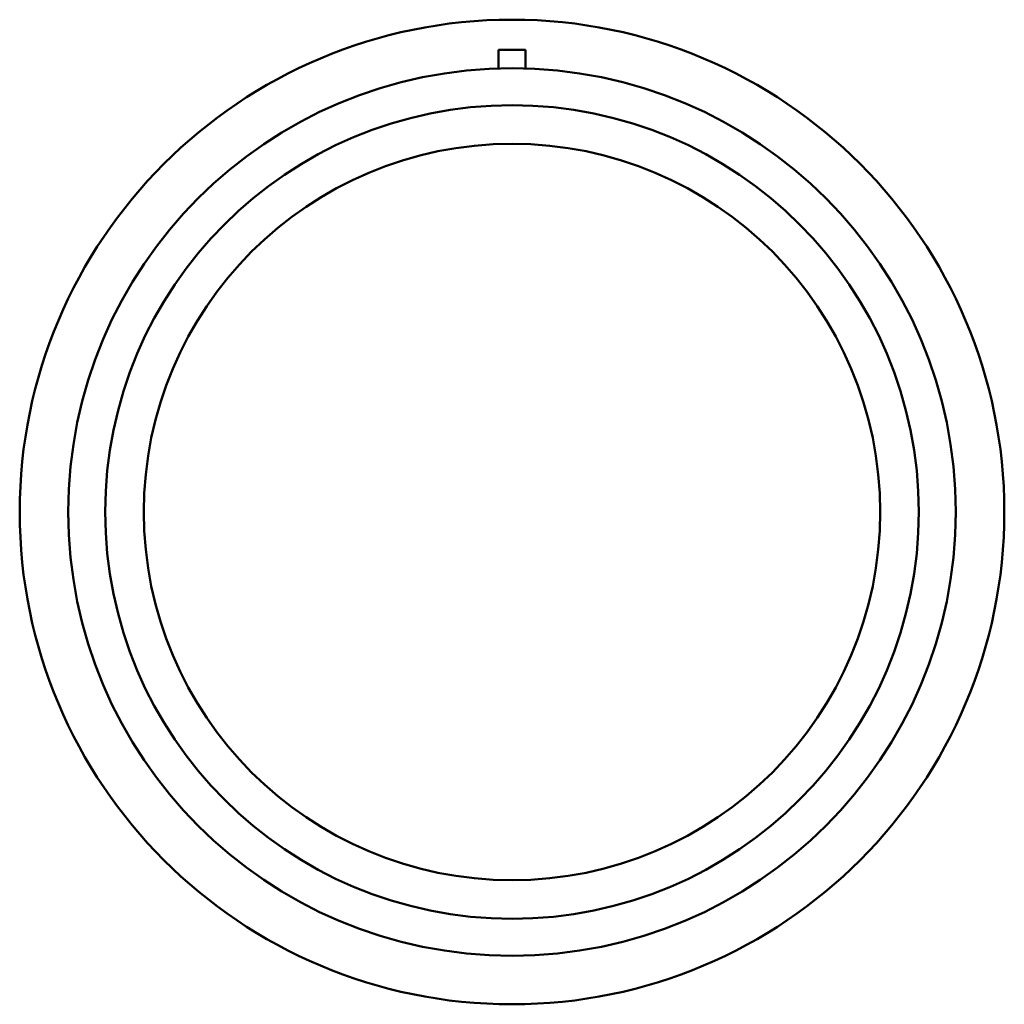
# Model space of a CAD drawing. Header units: inches. Extents: x -20 to 84, y -20 to 89.
# Tile 3 of 4: x 46 to 67, y 15 to 36. Entities that reach past the tile are written whole.
import ezdxf

# ---------------------------------------------------------------- set-up
doc = ezdxf.new("R2010")
doc.units = ezdxf.units.IN
doc.header["$MEASUREMENT"] = 0
doc.layers.add('Visible (ANSI)', color=7, linetype='Continuous', lineweight=50)

msp = doc.modelspace()

# ---------------------------------------------------------------- linework, layer by layer
at = {"layer": 'Visible (ANSI)'}
for p, q in [((56.788, 35.206), (56.198, 35.206)), ((56.198, 34.801), (56.198, 35.206)), ((56.788, 34.801), (56.788, 35.206))]:
    msp.add_line(p, q, dxfattribs=at)
for radius in [10.65, 9.6, 8.8, 7.965]:
    msp.add_circle((56.493, 25.206), radius, dxfattribs=at)

doc.saveas('drawing.dxf')
